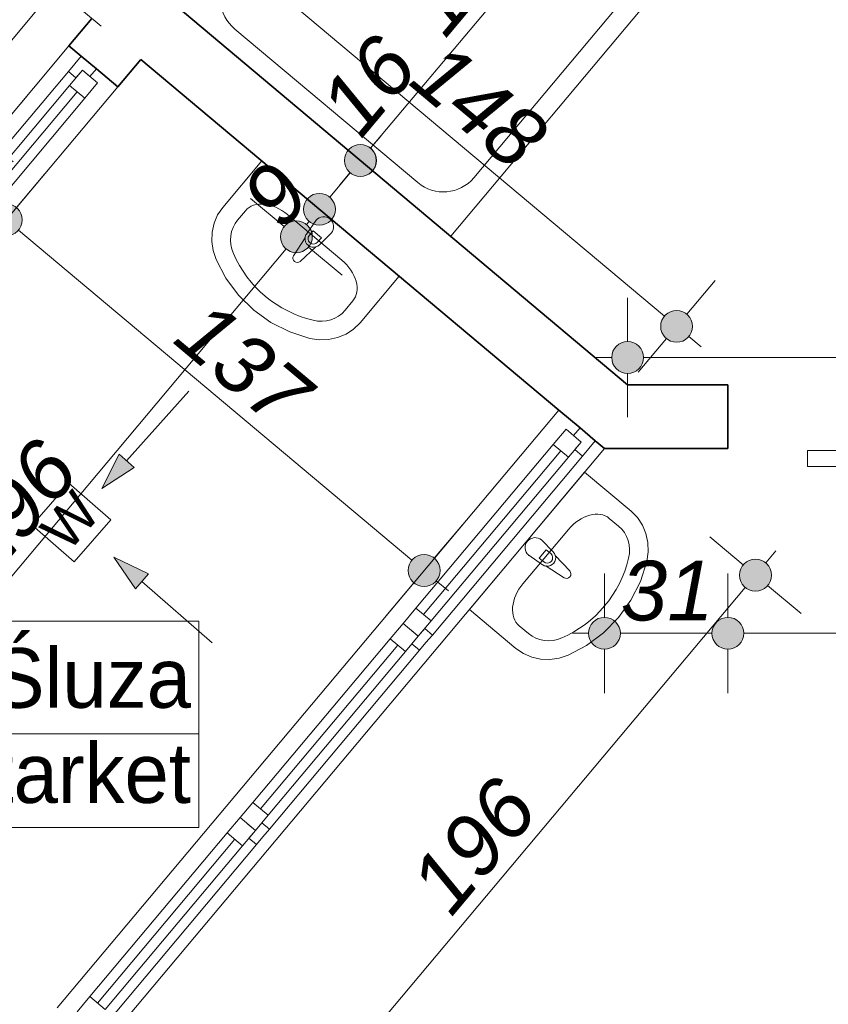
# Model space of a CAD drawing. Header units: millimetres. Extents: x -50073 to 84772, y -78870 to -35317.
# Tile 114 of 125: x 55846 to 57877, y -62045 to -59573. Entities that reach past the tile are written whole.
import ezdxf
from ezdxf.enums import TextEntityAlignment as Align

# ---------------------------------------------------------------- set-up
doc = ezdxf.new("R2010")
doc.units = ezdxf.units.MM
doc.header["$MEASUREMENT"] = 0
for name, color, linetype, lineweight in [('Drzwi ArchiCAD_Nr_pióra__1', 7, 'Continuous', 0), ('Instalacje - Went_Klim_Nr_pióra__42', 150, 'Continuous', 13), ('Konstrukcja - Ściany zew_Nr_pióra__6', 7, 'Continuous', 35), ('Metryczki pomieszczeń ArchiCADa_Nr_pióra__1', 7, 'Continuous', 0), ('Okna ArchiCADa_Nr_pióra__1', 7, 'Continuous', 0), ('Wnetrze - Sanitariaty_Nr_pióra__22', 8, 'Continuous', 13), ('Wymiarowanie - Ogólne_Nr_pióra__82', 114, 'Continuous', 13)]:
    doc.layers.add(name, color=color, linetype=linetype, lineweight=lineweight)
doc.layers.add('Elementy modelu - Strefy', color=7, linetype='Continuous')
doc.layers.add('Wymiarowanie - Ogólne', color=7, linetype='Continuous')
doc.layers.add('Wnętrze - Umeblowanie_Nr_pióra__234', color=7, linetype='Continuous', lineweight=0, true_color=0x9f9f9f)
doc.styles.add('GENERATED_STYLE_1', font='txt')
doc.styles.add('GENERATED_STYLE_2', font='txt')
doc.styles.add('GENERATED_STYLE_3', font='txt')
doc.dimstyles.new('GENERATED_STYLE__1', dxfattribs={"dimtxt": 150, "dimasz": 152, "dimexe": 0.18, "dimexo": 0, "dimgap": 0.09, "dimtad": 1, "dimlfac": 0.1, "dimzin": 0, "dimdsep": 46, "dimtxsty": 'GENERATED_STYLE_3', "dimblk": 'ARROWHEAD_11', "dimblk1": 'ARROWHEAD_11', "dimblk2": 'ARROWHEAD_11', "dimcen": 0.09, "dimclrd": 114, "dimclre": 114, "dimclrt": 114, "dimazin": 0, "dimtfac": 1, "dimtdec": 4, "dimtmove": 0, "dimatfit": 3, "dimfxl": 1, "dimtolj": 1, "dimtzin": 0, "dimarcsym": 0})
doc.dimstyles.new('GENERATED_STYLE__2', dxfattribs={"dimtxt": 150, "dimasz": 152, "dimexe": 0.18, "dimexo": 0, "dimgap": 0.09, "dimtad": 1, "dimtih": 1, "dimtoh": 1, "dimlfac": 0.1, "dimzin": 0, "dimdsep": 46, "dimtxsty": 'GENERATED_STYLE_3', "dimblk": 'ARROWHEAD_11', "dimblk1": 'ARROWHEAD_11', "dimblk2": 'ARROWHEAD_11', "dimcen": 0.09, "dimclrd": 114, "dimclre": 114, "dimclrt": 114, "dimazin": 0, "dimtfac": 1, "dimtdec": 4, "dimtmove": 0, "dimatfit": 3, "dimfxl": 1, "dimtolj": 1, "dimtzin": 0, "dimarcsym": 0})
doc.dimstyles.new('GENERATED_STYLE__3', dxfattribs={"dimtxt": 150, "dimasz": 152, "dimexe": 0.18, "dimexo": 0, "dimgap": 0.09, "dimtad": 1, "dimlfac": 0.1, "dimzin": 0, "dimdsep": 46, "dimtxsty": 'GENERATED_STYLE_3', "dimblk": 'ARROWHEAD_11', "dimblk1": 'ARROWHEAD_11', "dimblk2": 'ARROWHEAD_11', "dimcen": 0.09, "dimclrd": 114, "dimclre": 114, "dimclrt": 114, "dimazin": 0, "dimtfac": 1, "dimtdec": 4, "dimtmove": 2, "dimatfit": 3, "dimfxl": 1, "dimtolj": 1, "dimtzin": 0, "dimarcsym": 0})

# ---------------------------------------------------------------- blocks, each defined once
blk = doc.blocks.new('Śluza_1_56_60', base_point=(55755.6, -61365.9))
at = {"layer": 'Metryczki pomieszczeń ArchiCADa_Nr_pióra__1', "linetype": 'Continuous'}
for p, q in [((55021.6, -61083), (56295.6, -61083)), ((55021.6, -61601.6), (55021.6, -61083)), ((55755.6, -61083), (55755.6, -61601.6)), ((56295.6, -61083), (56295.6, -61601.6)), ((55058.3, -61109), (55718.9, -61109)), ((55058.3, -61335.3), (55058.3, -61109)), ((55718.9, -61109), (55718.9, -61335.3)), ((55718.9, -61335.3), (55058.3, -61335.3)), ((55021.6, -61365.9), (56295.6, -61365.9)), ((56295.6, -61601.6), (55021.6, -61601.6))]:
    blk.add_line(p, q, dxfattribs=at)
at = {"layer": 'Metryczki pomieszczeń ArchiCADa_Nr_pióra__1'}
for tag, height, style, p in [('ROOM_NUMBER', 180, 'GENERATED_STYLE_2', (55388.6, -61211)), ('ROOM_NAME', 150, 'GENERATED_STYLE_1', (56025.6, -61225.6)), ('floor_f', 150, 'GENERATED_STYLE_1', (56025.6, -61464.6)), ('ROOM_CALC_AREA', 150, 'GENERATED_STYLE_1', (55388.6, -61478))]:
    blk.add_attdef(tag, text='', height=height, dxfattribs=dict(at, style=style)).set_placement(p, align=Align.MIDDLE_CENTER)
blk = doc.blocks.new('*D95')
at = {"layer": 'Wymiarowanie - Ogólne_Nr_pióra__82', "linetype": 'Continuous'}
for points in [[(62304.6, -59579.4), (62301.6, -59564.1), (62292.9, -59551.1), (62279.9, -59542.4), (62264.6, -59539.4), (62249.3, -59542.4), (62236.3, -59551.1), (62227.6, -59564.1), (62224.6, -59579.4), (62227.6, -59594.7), (62236.3, -59607.7), (62249.3, -59616.3), (62264.6, -59619.4), (62279.9, -59616.3), (62292.9, -59607.7), (62301.6, -59594.7)], [(62304.6, -70122.2), (62301.6, -70106.9), (62292.9, -70093.9), (62279.9, -70085.2), (62264.6, -70082.2), (62249.3, -70085.2), (62236.3, -70093.9), (62227.6, -70106.9), (62224.6, -70122.2), (62227.6, -70137.5), (62236.3, -70150.5), (62249.3, -70159.1), (62264.6, -70162.2), (62279.9, -70159.1), (62292.9, -70150.5), (62301.6, -70137.5)]]:
    blk.add_hatch(color=256, dxfattribs=at).paths.add_polyline_path(points)
for p, q in [((62264.6, -59539.4), (62264.6, -59499.4)), ((62224.6, -59579.4), (62114.6, -59579.4)), ((62414.6, -59579.4), (62304.6, -59579.4)), ((62264.6, -70082.2), (62264.6, -59619.4)), ((62224.6, -70122.2), (62114.6, -70122.2)), ((62414.6, -70122.2), (62304.6, -70122.2)), ((62264.6, -70202.2), (62264.6, -70162.2))]:
    blk.add_line(p, q, dxfattribs=at)
for centre in [(62264.6, -59579.4), (62264.6, -70122.2)]:
    blk.add_circle(centre, 40, dxfattribs=at)
at = {"layer": 'Wymiarowanie - Ogólne_Nr_pióra__82', "insert": (62234.6, -65107.2), "char_height": 150, "attachment_point": 7, "rotation": 90, "style": 'GENERATED_STYLE_3'}
blk.add_mtext('\\A1;{\\fArial|b0|i1|c238|p38;1 054}', dxfattribs=at)
blk = doc.blocks.new('ARROWHEAD_11')
at = {"color": 0, "linetype": 'Continuous', "lineweight": 0}
blk.add_line((0, 0), (-1, 0), dxfattribs=at)
at = {"color": 0, "linetype": 'Continuous', "lineweight": 0, "const_width": 0.25, "flags": 128}
blk.add_lwpolyline([(-0.125, 0, 1), (0.125, 0, 1)], format="xyb", close=True, dxfattribs=at)
blk = doc.blocks.new('*D189')
at = {"layer": 'Wymiarowanie - Ogólne_Nr_pióra__82', "linetype": 'Continuous'}
for points in [[(57354.6, -61113.5), (57351.6, -61098.1), (57342.9, -61085.2), (57329.9, -61076.5), (57314.6, -61073.5), (57299.3, -61076.5), (57286.3, -61085.2), (57277.6, -61098.1), (57274.6, -61113.5), (57277.6, -61128.8), (57286.3, -61141.7), (57299.3, -61150.4), (57314.6, -61153.5), (57329.9, -61150.4), (57342.9, -61141.7), (57351.6, -61128.8)], [(57664.6, -61113.5), (57661.6, -61098.1), (57652.9, -61085.2), (57639.9, -61076.5), (57624.6, -61073.5), (57609.3, -61076.5), (57596.3, -61085.2), (57587.6, -61098.1), (57584.6, -61113.5), (57587.6, -61128.8), (57596.3, -61141.7), (57609.3, -61150.4), (57624.6, -61153.5), (57639.9, -61150.4), (57652.9, -61141.7), (57661.6, -61128.8)]]:
    blk.add_hatch(color=256, dxfattribs=at).paths.add_polyline_path(points)
for p, q in [((57314.6, -61073.5), (57314.6, -60963.5)), ((57624.6, -61073.5), (57624.6, -60963.5)), ((57234.6, -61113.5), (57274.6, -61113.5)), ((57354.6, -61113.5), (57584.6, -61113.5)), ((57314.6, -61263.5), (57314.6, -61153.5)), ((57624.6, -61263.5), (57624.6, -61153.5))]:
    blk.add_line(p, q, dxfattribs=at)
for centre in [(57314.6, -61113.5), (57624.6, -61113.5)]:
    blk.add_circle(centre, 40, dxfattribs=at)
at = {"layer": 'Wymiarowanie - Ogólne_Nr_pióra__82', "insert": (57355.8, -61083.5), "char_height": 150, "attachment_point": 7, "style": 'GENERATED_STYLE_3'}
blk.add_mtext('\\A1;{\\fArial|b0|i1|c238|p38;31}', dxfattribs=at)
blk = doc.blocks.new('*D190')
at = {"layer": 'Wymiarowanie - Ogólne_Nr_pióra__82', "linetype": 'Continuous'}
for points in [[(57664.6, -61113.5), (57661.6, -61098.1), (57652.9, -61085.2), (57639.9, -61076.5), (57624.6, -61073.5), (57609.3, -61076.5), (57596.3, -61085.2), (57587.6, -61098.1), (57584.6, -61113.5), (57587.6, -61128.8), (57596.3, -61141.7), (57609.3, -61150.4), (57624.6, -61153.5), (57639.9, -61150.4), (57652.9, -61141.7), (57661.6, -61128.8)], [(58744.6, -61113.5), (58741.6, -61098.1), (58732.9, -61085.2), (58719.9, -61076.5), (58704.6, -61073.5), (58689.3, -61076.5), (58676.3, -61085.2), (58667.6, -61098.1), (58664.6, -61113.5), (58667.6, -61128.8), (58676.3, -61141.7), (58689.3, -61150.4), (58704.6, -61153.5), (58719.9, -61150.4), (58732.9, -61141.7), (58741.6, -61128.8)]]:
    blk.add_hatch(color=256, dxfattribs=at).paths.add_polyline_path(points)
for p, q in [((57624.6, -61073.5), (57624.6, -60963.5)), ((58704.6, -61073.5), (58704.6, -60963.5)), ((57664.6, -61113.5), (58664.6, -61113.5)), ((57624.6, -61263.5), (57624.6, -61153.5)), ((58704.6, -61263.5), (58704.6, -61153.5))]:
    blk.add_line(p, q, dxfattribs=at)
for centre in [(57624.6, -61113.5), (58704.6, -61113.5)]:
    blk.add_circle(centre, 40, dxfattribs=at)
at = {"layer": 'Wymiarowanie - Ogólne_Nr_pióra__82', "insert": (57993.9, -61083.5), "char_height": 150, "attachment_point": 7, "style": 'GENERATED_STYLE_3'}
blk.add_mtext('\\A1;{\\fArial|b0|i1|c238|p38;108}', dxfattribs=at)
blk = doc.blocks.new('*D192')
at = {"layer": 'Wymiarowanie - Ogólne_Nr_pióra__82', "linetype": 'Continuous'}
for points in [[(57412.8, -60421), (57409.8, -60405.7), (57401.1, -60392.7), (57388.1, -60384.1), (57372.8, -60381), (57357.5, -60384.1), (57344.5, -60392.7), (57335.9, -60405.7), (57332.8, -60421), (57335.9, -60436.3), (57344.5, -60449.3), (57357.5, -60458), (57372.8, -60461), (57388.1, -60458), (57401.1, -60449.3), (57409.8, -60436.3)], [(59794.6, -60421), (59791.6, -60405.7), (59782.9, -60392.7), (59769.9, -60384.1), (59754.6, -60381), (59739.3, -60384.1), (59726.3, -60392.7), (59717.6, -60405.7), (59714.6, -60421), (59717.6, -60436.3), (59726.3, -60449.3), (59739.3, -60458), (59754.6, -60461), (59769.9, -60458), (59782.9, -60449.3), (59791.6, -60436.3)]]:
    blk.add_hatch(color=256, dxfattribs=at).paths.add_polyline_path(points)
for p, q in [((57372.8, -60381), (57372.8, -60271)), ((59754.6, -60381), (59754.6, -60271)), ((57292.8, -60421), (57332.8, -60421)), ((57412.8, -60421), (59714.6, -60421)), ((59794.6, -60421), (59834.6, -60421)), ((57372.8, -60571), (57372.8, -60461)), ((59754.6, -60571), (59754.6, -60461))]:
    blk.add_line(p, q, dxfattribs=at)
for centre in [(57372.8, -60421), (59754.6, -60421)]:
    blk.add_circle(centre, 40, dxfattribs=at)
at = {"layer": 'Wymiarowanie - Ogólne_Nr_pióra__82', "insert": (58393, -60391), "char_height": 150, "attachment_point": 7, "style": 'GENERATED_STYLE_3'}
blk.add_mtext('\\A1;{\\fArial|b0|i1|c238|p38;238}', dxfattribs=at)
blk = doc.blocks.new('*D193')
at = {"layer": 'Wymiarowanie - Ogólne_Nr_pióra__82', "linetype": 'Continuous'}
for points in [[(56402.1, -59391.5), (56399.1, -59376.2), (56390.4, -59363.2), (56377.4, -59354.5), (56362.1, -59351.5), (56346.8, -59354.5), (56333.8, -59363.2), (56325.2, -59376.2), (56322.1, -59391.5), (56325.2, -59406.8), (56333.8, -59419.8), (56346.8, -59428.5), (56362.1, -59431.5), (56377.4, -59428.5), (56390.4, -59419.8), (56399.1, -59406.8)], [(57535.8, -60342.8), (57532.8, -60327.5), (57524.1, -60314.5), (57511.1, -60305.8), (57495.8, -60302.8), (57480.5, -60305.8), (57467.6, -60314.5), (57458.9, -60327.5), (57455.8, -60342.8), (57458.9, -60358.1), (57467.6, -60371.1), (57480.5, -60379.7), (57495.8, -60382.8), (57511.1, -60379.7), (57524.1, -60371.1), (57532.8, -60358.1)]]:
    blk.add_hatch(color=256, dxfattribs=at).paths.add_polyline_path(points)
for p, q in [((56458.5, -59276.6), (56387.8, -59360.9)), ((56331.5, -59365.8), (56300.8, -59340.1)), ((56336.4, -59422.1), (56265.7, -59506.4)), ((57465.2, -60317.1), (56392.7, -59417.2)), ((57592.3, -60227.9), (57521.6, -60312.1)), ((57470.1, -60373.4), (57399.4, -60457.7)), ((57557.1, -60394.2), (57526.5, -60368.5))]:
    blk.add_line(p, q, dxfattribs=at)
for centre in [(56362.1, -59391.5), (57495.8, -60342.8)]:
    blk.add_circle(centre, 40, dxfattribs=at)
at = {"layer": 'Wymiarowanie - Ogólne_Nr_pióra__82', "insert": (56817.5, -59734.4), "char_height": 150, "attachment_point": 7, "rotation": 320.001, "style": 'GENERATED_STYLE_3'}
blk.add_mtext('\\A1;{\\fArial|b0|i1|c238|p38;148}', dxfattribs=at)
blk = doc.blocks.new('*D195')
at = {"layer": 'Wymiarowanie - Ogólne_Nr_pióra__82', "linetype": 'Continuous'}
for points in [[(57435.8, -59098.8), (57432.8, -59083.4), (57424.1, -59070.5), (57411.1, -59061.8), (57395.8, -59058.8), (57380.5, -59061.8), (57367.5, -59070.5), (57358.9, -59083.4), (57355.8, -59098.8), (57358.9, -59114.1), (57367.5, -59127), (57380.5, -59135.7), (57395.8, -59138.8), (57411.1, -59135.7), (57424.1, -59127), (57432.8, -59114.1)], [(56741.8, -59926.2), (56738.7, -59910.9), (56730, -59897.9), (56717.1, -59889.2), (56701.8, -59886.2), (56686.5, -59889.2), (56673.5, -59897.9), (56664.8, -59910.9), (56661.8, -59926.2), (56664.8, -59941.5), (56673.5, -59954.5), (56686.5, -59963.1), (56701.8, -59966.2), (56717.1, -59963.1), (56730, -59954.5), (56738.7, -59941.5)]]:
    blk.add_hatch(color=256, dxfattribs=at).paths.add_polyline_path(points)
for p, q in [((57280.9, -59002.4), (57365.2, -59073)), ((57370.1, -59129.4), (56727.5, -59895.5)), ((57426.5, -59124.5), (57510.7, -59195.2)), ((56586.8, -59829.8), (56671.1, -59900.5)), ((56676.1, -59956.8), (56650.4, -59987.5)), ((56732.4, -59951.9), (56816.7, -60022.6))]:
    blk.add_line(p, q, dxfattribs=at)
for centre in [(57395.8, -59098.8), (56701.8, -59926.2)]:
    blk.add_circle(centre, 40, dxfattribs=at)
at = {"layer": 'Wymiarowanie - Ogólne_Nr_pióra__82', "insert": (56916.1, -59624), "char_height": 150, "attachment_point": 7, "rotation": 50.0098, "style": 'GENERATED_STYLE_3'}
blk.add_mtext('\\A1;{\\fArial|b0|i1|c238|p38;108}', dxfattribs=at)
blk = doc.blocks.new('*D198')
at = {"layer": 'Wymiarowanie - Ogólne_Nr_pióra__82', "linetype": 'Continuous'}
for points in [[(57493.6, -58635), (57490.6, -58619.7), (57481.9, -58606.7), (57468.9, -58598.1), (57453.6, -58595), (57438.3, -58598.1), (57425.4, -58606.7), (57416.7, -58619.7), (57413.6, -58635), (57416.7, -58650.3), (57425.4, -58663.3), (57438.3, -58672), (57453.6, -58675), (57468.9, -58672), (57481.9, -58663.3), (57490.6, -58650.3)], [(58951.3, -59857.7), (58948.3, -59842.4), (58939.6, -59829.5), (58926.6, -59820.8), (58911.3, -59817.7), (58896, -59820.8), (58883, -59829.5), (58874.4, -59842.4), (58871.3, -59857.7), (58874.4, -59873.1), (58883, -59886), (58896, -59894.7), (58911.3, -59897.7), (58926.6, -59894.7), (58939.6, -59886), (58948.3, -59873.1)]]:
    blk.add_hatch(color=256, dxfattribs=at).paths.add_polyline_path(points)
for p, q in [((57357.2, -58749.9), (57427.9, -58665.7)), ((57484.3, -58660.7), (58880.7, -59832))]:
    blk.add_line(p, q, dxfattribs=at)
for centre in [(57453.6, -58635), (58911.3, -59857.7)]:
    blk.add_circle(centre, 40, dxfattribs=at)
at = {"layer": 'Wymiarowanie - Ogólne_Nr_pióra__82', "insert": (58070.9, -59113.7), "char_height": 150, "attachment_point": 7, "rotation": 320.0098, "style": 'GENERATED_STYLE_3'}
blk.add_mtext('\\A1;{\\fArial|b0|i1|c238|p38;190}', dxfattribs=at)
blk = doc.blocks.new('*D203')
at = {"layer": 'Wymiarowanie - Ogólne_Nr_pióra__82', "linetype": 'Continuous'}
for points in [[(57733.9, -60967.6), (57730.8, -60952.3), (57722.1, -60939.3), (57709.2, -60930.7), (57693.9, -60927.6), (57678.6, -60930.7), (57665.6, -60939.3), (57656.9, -60952.3), (57653.9, -60967.6), (57656.9, -60982.9), (57665.6, -60995.9), (57678.6, -61004.6), (57693.9, -61007.6), (57709.2, -61004.6), (57722.1, -60995.9), (57730.8, -60982.9)], [(56474, -62469.1), (56471, -62453.8), (56462.3, -62440.8), (56449.3, -62432.1), (56434, -62429.1), (56418.7, -62432.1), (56405.7, -62440.8), (56397.1, -62453.8), (56394, -62469.1), (56397.1, -62484.4), (56405.7, -62497.4), (56418.7, -62506), (56434, -62509.1), (56449.3, -62506), (56462.3, -62497.4), (56471, -62484.4)]]:
    blk.add_hatch(color=256, dxfattribs=at).paths.add_polyline_path(points)
for p, q in [((57663.2, -60941.9), (57579, -60871.2)), ((57719.6, -60937), (57745.3, -60906.3)), ((57808.8, -61064), (57724.5, -60993.3)), ((56459.7, -62438.4), (57668.2, -60998.3)), ((56403.4, -62443.4), (56319.1, -62372.7)), ((56548.9, -62565.5), (56464.7, -62494.8))]:
    blk.add_line(p, q, dxfattribs=at)
for centre in [(57693.9, -60967.6), (56434, -62469.1)]:
    blk.add_circle(centre, 40, dxfattribs=at)
at = {"layer": 'Wymiarowanie - Ogólne_Nr_pióra__82', "insert": (56931.2, -61829.9), "char_height": 150, "attachment_point": 7, "rotation": 50.001, "style": 'GENERATED_STYLE_3'}
blk.add_mtext('\\A1;{\\fArial|b0|i1|c238|p38;196}', dxfattribs=at)
blk = doc.blocks.new('*D207')
at = {"layer": 'Wymiarowanie - Ogólne_Nr_pióra__82', "linetype": 'Continuous'}
for points in [[(56581, -60117.8), (56578, -60102.5), (56569.3, -60089.5), (56556.3, -60080.8), (56541, -60077.8), (56525.7, -60080.8), (56512.7, -60089.5), (56504.1, -60102.5), (56501, -60117.8), (56504.1, -60133.1), (56512.7, -60146.1), (56525.7, -60154.7), (56541, -60157.8), (56556.3, -60154.7), (56569.3, -60146.1), (56578, -60133.1)], [(55321.2, -61619.2), (55318.1, -61603.9), (55309.5, -61591), (55296.5, -61582.3), (55281.2, -61579.2), (55265.9, -61582.3), (55252.9, -61591), (55244.2, -61603.9), (55241.2, -61619.2), (55244.2, -61634.6), (55252.9, -61647.5), (55265.9, -61656.2), (55281.2, -61659.2), (55296.5, -61656.2), (55309.5, -61647.5), (55318.1, -61634.6)]]:
    blk.add_hatch(color=256, dxfattribs=at).paths.add_polyline_path(points)
for p, q in [((56510.4, -60092.1), (56426.1, -60021.4)), ((55306.9, -61588.6), (56515.3, -60148.4)), ((56655.9, -60214.2), (56571.7, -60143.5))]:
    blk.add_line(p, q, dxfattribs=at)
at = {"layer": 'Wymiarowanie - Ogólne_Nr_pióra__82', "char_height": 150, "attachment_point": 7, "rotation": 50.001, "style": 'GENERATED_STYLE_3'}
for s, insert in [('\\A1;{\\fArial|b0|i1|c238|p38;9}', (56509.3, -60106)), ('\\A1;{\\fArial|b0|i1|c238|p38;196}', (55778.4, -60980))]:
    blk.add_mtext(s, dxfattribs=dict(at, insert=insert))
blk = doc.blocks.new('*D208')
at = {"layer": 'Wymiarowanie - Ogólne_Nr_pióra__82', "linetype": 'Continuous'}
for points in [[(56638.9, -60048.8), (56635.8, -60033.5), (56627.1, -60020.5), (56614.2, -60011.9), (56598.9, -60008.8), (56583.6, -60011.9), (56570.6, -60020.5), (56561.9, -60033.5), (56558.9, -60048.8), (56561.9, -60064.1), (56570.6, -60077.1), (56583.6, -60085.8), (56598.9, -60088.8), (56614.2, -60085.8), (56627.1, -60077.1), (56635.8, -60064.1)], [(56581, -60117.8), (56578, -60102.5), (56569.3, -60089.5), (56556.3, -60080.8), (56541, -60077.8), (56525.7, -60080.8), (56512.7, -60089.5), (56504.1, -60102.5), (56501, -60117.8), (56504.1, -60133.1), (56512.7, -60146.1), (56525.7, -60154.7), (56541, -60157.8), (56556.3, -60154.7), (56569.3, -60146.1), (56578, -60133.1)]]:
    blk.add_hatch(color=256, dxfattribs=at).paths.add_polyline_path(points)
for p, q in [((56568.2, -60023.1), (56484, -59952.4)), ((56510.4, -60092.1), (56426.1, -60021.4)), ((56566.7, -60087.1), (56573.1, -60079.5)), ((56713.8, -60145.2), (56629.5, -60074.5)), ((56655.9, -60214.2), (56571.7, -60143.5))]:
    blk.add_line(p, q, dxfattribs=at)
blk.add_circle((56541, -60117.8), 40, dxfattribs=at)
blk = doc.blocks.new('*D209')
at = {"layer": 'Wymiarowanie - Ogólne_Nr_pióra__82', "linetype": 'Continuous'}
for points in [[(56741.7, -59926.3), (56738.7, -59911), (56730, -59898), (56717, -59889.3), (56701.7, -59886.3), (56686.4, -59889.3), (56673.4, -59898), (56664.7, -59911), (56661.7, -59926.3), (56664.7, -59941.6), (56673.4, -59954.5), (56686.4, -59963.2), (56701.7, -59966.3), (56717, -59963.2), (56730, -59954.5), (56738.7, -59941.6)], [(56638.9, -60048.8), (56635.8, -60033.5), (56627.1, -60020.5), (56614.2, -60011.9), (56598.9, -60008.8), (56583.6, -60011.9), (56570.6, -60020.5), (56561.9, -60033.5), (56558.9, -60048.8), (56561.9, -60064.1), (56570.6, -60077.1), (56583.6, -60085.8), (56598.9, -60088.8), (56614.2, -60085.8), (56627.1, -60077.1), (56635.8, -60064.1)]]:
    blk.add_hatch(color=256, dxfattribs=at).paths.add_polyline_path(points)
for p, q in [((56671.1, -59900.6), (56586.8, -59829.8)), ((56727.4, -59895.6), (56753.1, -59865)), ((56568.2, -60023.1), (56484, -59952.4)), ((56624.6, -60018.2), (56676, -59956.9)), ((56816.6, -60022.7), (56732.3, -59952)), ((56713.8, -60145.2), (56629.5, -60074.5))]:
    blk.add_line(p, q, dxfattribs=at)
for centre in [(56701.7, -59926.3), (56598.9, -60048.8)]:
    blk.add_circle(centre, 40, dxfattribs=at)
at = {"layer": 'Wymiarowanie - Ogólne_Nr_pióra__82', "insert": (56704.4, -59876.3), "char_height": 150, "attachment_point": 7, "rotation": 50.001, "style": 'GENERATED_STYLE_3'}
blk.add_mtext('\\A1;{\\fArial|b0|i1|c238|p38;16}', dxfattribs=at)
blk = doc.blocks.new('*D210')
at = {"layer": 'Wymiarowanie - Ogólne_Nr_pióra__82', "linetype": 'Continuous'}
for points in [[(55852.2, -60075.2), (55849.2, -60059.9), (55840.5, -60046.9), (55827.5, -60038.2), (55812.2, -60035.2), (55796.9, -60038.2), (55783.9, -60046.9), (55775.3, -60059.9), (55772.2, -60075.2), (55775.3, -60090.5), (55783.9, -60103.4), (55796.9, -60112.1), (55812.2, -60115.2), (55827.5, -60112.1), (55840.5, -60103.4), (55849.2, -60090.5)], [(56901.7, -60955.8), (56898.7, -60940.5), (56890, -60927.5), (56877, -60918.8), (56861.7, -60915.8), (56846.4, -60918.8), (56833.4, -60927.5), (56824.8, -60940.5), (56821.7, -60955.8), (56824.8, -60971.1), (56833.4, -60984), (56846.4, -60992.7), (56861.7, -60995.8), (56877, -60992.7), (56890, -60984), (56898.7, -60971.1)]]:
    blk.add_hatch(color=256, dxfattribs=at).paths.add_polyline_path(points)
for p, q in [((55837.9, -60044.5), (55908.6, -59960.3)), ((55750.9, -60023.7), (55781.6, -60049.5)), ((55715.8, -60190.1), (55786.5, -60105.8)), ((55842.9, -60100.9), (56831.1, -60930.1)), ((56887.4, -60925.1), (56958.1, -60840.9)), ((56765.3, -61070.7), (56836, -60986.4)), ((56892.4, -60981.5), (56923, -61007.2))]:
    blk.add_line(p, q, dxfattribs=at)
for centre in [(55812.2, -60075.2), (56861.7, -60955.8)]:
    blk.add_circle(centre, 40, dxfattribs=at)
at = {"layer": 'Wymiarowanie - Ogólne_Nr_pióra__82', "insert": (56225.4, -60382.7), "char_height": 150, "attachment_point": 7, "rotation": 320.001, "style": 'GENERATED_STYLE_3'}
blk.add_mtext('\\A1;{\\fArial|b0|i1|c238|p38;137}', dxfattribs=at)
blk = doc.blocks.new('*D211')
at = {"layer": 'Wymiarowanie - Ogólne_Nr_pióra__82', "linetype": 'Continuous'}
for points in [[(55976.1, -59492.7), (55973.1, -59477.4), (55964.4, -59464.4), (55951.4, -59455.8), (55936.1, -59452.7), (55920.8, -59455.8), (55907.8, -59464.4), (55899.1, -59477.4), (55896.1, -59492.7), (55899.1, -59508), (55907.8, -59521), (55920.8, -59529.7), (55936.1, -59532.7), (55951.4, -59529.7), (55964.4, -59521), (55973.1, -59508)], [(54539.2, -61205.2), (54536.1, -61189.9), (54527.5, -61176.9), (54514.5, -61168.3), (54499.2, -61165.2), (54483.9, -61168.3), (54470.9, -61176.9), (54462.2, -61189.9), (54459.2, -61205.2), (54462.2, -61220.5), (54470.9, -61233.5), (54483.9, -61242.2), (54499.2, -61245.2), (54514.5, -61242.2), (54527.5, -61233.5), (54536.1, -61220.5)]]:
    blk.add_hatch(color=256, dxfattribs=at).paths.add_polyline_path(points)
for p, q in [((55821.2, -59396.3), (55905.5, -59467)), ((55987.5, -59431.4), (55961.8, -59462.1)), ((55910.4, -59523.4), (54524.9, -61174.6)), ((55966.7, -59518.4), (56051, -59589.1)), ((54384.3, -61108.8), (54468.6, -61179.5)), ((54529.8, -61230.9), (54614.1, -61301.6))]:
    blk.add_line(p, q, dxfattribs=at)
for centre in [(55936.1, -59492.7), (54499.2, -61205.2)]:
    blk.add_circle(centre, 40, dxfattribs=at)
at = {"layer": 'Wymiarowanie - Ogólne_Nr_pióra__82', "char_height": 150, "attachment_point": 7, "rotation": 50.001, "style": 'GENERATED_STYLE_3'}
for s, insert in [('\\A1;{\\fArial|b0|i1|c238|p38;223,5}', (55103, -60439)), ('\\A1;{\\fArial|b0|i1|c238|p38;16}', (54501.9, -61155.3))]:
    blk.add_mtext(s, dxfattribs=dict(at, insert=insert))
blk = doc.blocks.new('*D218')
at = {"layer": 'Wymiarowanie - Ogólne_Nr_pióra__82', "linetype": 'Continuous'}
for points in [[(54139.7, -58478.4), (54136.7, -58463.1), (54128, -58450.2), (54115, -58441.5), (54099.7, -58438.4), (54084.4, -58441.5), (54071.4, -58450.2), (54062.8, -58463.1), (54059.7, -58478.4), (54062.8, -58493.7), (54071.4, -58506.7), (54084.4, -58515.4), (54099.7, -58518.4), (54115, -58515.4), (54128, -58506.7), (54136.7, -58493.7)], [(55808.3, -59878.5), (55805.3, -59863.2), (55796.6, -59850.2), (55783.7, -59841.6), (55768.3, -59838.5), (55753, -59841.6), (55740.1, -59850.2), (55731.4, -59863.2), (55728.3, -59878.5), (55731.4, -59893.8), (55740.1, -59906.8), (55753, -59915.5), (55768.3, -59918.5), (55783.7, -59915.5), (55796.6, -59906.8), (55805.3, -59893.8)]]:
    blk.add_hatch(color=256, dxfattribs=at).paths.add_polyline_path(points)
for p, q in [((54125.4, -58447.8), (54196.1, -58363.5)), ((54038.4, -58427), (54069.1, -58452.7)), ((54003.3, -58593.4), (54074, -58509.1)), ((54130.4, -58504.2), (55737.7, -59852.8)), ((55794.1, -59847.9), (55864.8, -59763.6)), ((55671.9, -59993.4), (55742.6, -59909.2)), ((55799, -59904.2), (55829.6, -59930))]:
    blk.add_line(p, q, dxfattribs=at)
for centre in [(54099.7, -58478.4), (55768.3, -59878.5)]:
    blk.add_circle(centre, 40, dxfattribs=at)
at = {"layer": 'Wymiarowanie - Ogólne_Nr_pióra__82', "insert": (54822.5, -59045.8), "char_height": 150, "attachment_point": 7, "rotation": 320.001, "style": 'GENERATED_STYLE_3'}
blk.add_mtext('\\A1;{\\fArial|b0|i1|c238|p38;218}', dxfattribs=at)

msp = doc.modelspace()

# ---------------------------------------------------------------- hatches: boundary and pattern name
at = {"layer": 'Instalacje - Went_Klim_Nr_pióra__42', "linetype": 'Continuous'}
for points in [[(56052.596, -60750.085), (56133.312, -60697.029), (56095.97, -60663.779)], [(56082.763, -60922.04), (56136.616, -61002.227), (56169.495, -60964.558)]]:
    msp.add_hatch(color=256, dxfattribs=at).paths.add_polyline_path(points)

# ---------------------------------------------------------------- linework, layer by layer
at = {"layer": 'Drzwi ArchiCAD_Nr_pióra__1', "linetype": 'Continuous'}
for p, q in [((57924.596, -60654.384), (57824.596, -60654.384)), ((57824.596, -60654.384), (57824.596, -60694.384)), ((57824.596, -60694.384), (57924.596, -60694.384))]:
    msp.add_line(p, q, dxfattribs=at)
at = {"layer": 'Instalacje - Went_Klim_Nr_pióra__42', "linetype": 'Continuous'}
for p, q in [((56270.51, -60505.35), (56114.641, -60680.404)), ((56052.596, -60750.085), (56095.97, -60663.779)), ((56095.97, -60663.779), (56133.312, -60697.029)), ((56052.596, -60750.085), (56133.312, -60697.029)), ((55969.823, -60736.693), (55877.762, -60842.168)), ((56075.297, -60828.754), (55969.823, -60736.693)), ((55877.762, -60842.168), (55983.237, -60934.228)), ((55983.237, -60934.228), (56075.297, -60828.754)), ((56082.763, -60922.04), (56169.495, -60964.558)), ((56082.763, -60922.04), (56136.616, -61002.227)), ((56169.495, -60964.558), (56136.616, -61002.227)), ((56329.643, -61137.522), (56153.055, -60983.392))]:
    msp.add_line(p, q, dxfattribs=at)
at = {"layer": 'Konstrukcja - Ściany zew_Nr_pióra__6', "linetype": 'Continuous'}
for p, q in [((56000.416, -59664.179), (55969.773, -59638.468)), ((56038.718, -59696.318), (56000.416, -59664.179)), ((56092.342, -59741.312), (56038.718, -59696.318)), ((57624.596, -60649.384), (57624.596, -60489.384)), ((57199.688, -60552.968), (57253.312, -60597.962)), ((57253.312, -60597.962), (57291.615, -60630.101)), ((57291.615, -60630.101), (57314.596, -60649.384))]:
    msp.add_line(p, q, dxfattribs=at)
at = {"layer": 'Konstrukcja - Ściany zew_Nr_pióra__6', "linetype": 'Continuous', "flags": 128}
for points in [[(57372.83, -60489.384), (56239.097, -59538.103)], [(56027.623, -59569.523), (55969.773, -59638.468)], [(56092.342, -59741.312), (56150.192, -59672.367)], [(56150.192, -59672.367), (57199.688, -60552.968)], [(57624.596, -60489.384), (57372.83, -60489.384)], [(57314.596, -60649.384), (57624.596, -60649.384)]]:
    msp.add_lwpolyline(points, dxfattribs=at)
at = {"layer": 'Okna ArchiCADa_Nr_pióra__1', "linetype": 'Continuous'}
for p, q in [((54709.936, -61139.937), (55969.773, -59638.468)), ((56000.416, -59664.179), (55968.277, -59702.482)), ((56038.718, -59696.318), (56000.416, -59664.179)), ((55968.277, -59702.482), (55591.183, -60151.901)), ((55968.277, -59702.482), (55987.428, -59718.551)), ((56003.498, -59699.4), (55971.359, -59737.702)), ((55987.428, -59718.551), (56003.498, -59699.4)), ((56003.498, -59699.4), (56022.649, -59715.469)), ((56041.8, -59731.538), (56003.498, -59699.4)), ((56022.649, -59715.469), (56038.718, -59696.318)), ((56009.662, -59769.841), (56041.8, -59731.538)), ((54832.505, -61242.781), (56092.342, -59741.312)), ((55971.359, -59737.702), (55626.403, -60148.819)), ((55645.555, -60164.888), (55990.51, -59753.772)), ((55971.359, -59737.702), (56009.662, -59769.841)), ((55664.706, -60180.958), (56009.662, -59769.841)), ((55664.706, -60180.958), (56009.662, -59769.841)), ((55939.85, -62054.437), (57199.688, -60552.968)), ((57185.952, -60639.347), (57218.091, -60601.044)), ((57218.091, -60601.044), (57256.394, -60633.183)), ((57237.243, -60617.113), (57253.312, -60597.962)), ((57253.312, -60597.962), (57291.615, -60630.101)), ((57256.394, -60633.183), (57237.243, -60617.113)), ((56054.759, -62150.853), (57314.596, -60649.384)), ((56840.997, -61050.463), (57185.952, -60639.347)), ((56840.997, -61050.463), (57185.952, -60639.347)), ((57224.255, -60671.485), (57185.952, -60639.347)), ((57256.394, -60633.183), (57224.255, -60671.485)), ((57240.325, -60652.334), (57256.394, -60633.183)), ((57291.615, -60630.101), (57259.476, -60668.403)), ((56860.148, -61066.533), (57205.104, -60655.416)), ((57224.255, -60671.485), (56879.3, -61082.602)), ((57259.476, -60668.403), (56882.382, -61117.823)), ((57259.476, -60668.403), (57240.325, -60652.334)), ((56808.858, -61088.766), (56840.997, -61050.463)), ((56840.997, -61050.463), (56879.3, -61082.602)), ((56776.72, -61127.069), (56808.858, -61088.766)), ((56808.858, -61088.766), (56847.161, -61120.905)), ((56847.161, -61120.905), (56808.858, -61088.766)), ((56879.3, -61082.602), (56847.161, -61120.905)), ((56847.161, -61120.905), (56815.022, -61159.207)), ((56847.161, -61120.905), (56828.01, -61104.835)), ((56828.01, -61104.835), (56847.161, -61120.905)), ((56831.092, -61140.056), (56847.161, -61120.905)), ((56847.161, -61120.905), (56863.23, -61101.753)), ((56863.23, -61101.753), (56882.382, -61117.823)), ((56882.382, -61117.823), (56866.312, -61136.974)), ((56431.764, -61538.185), (56776.72, -61127.069)), ((56431.764, -61538.185), (56776.72, -61127.069)), ((56450.915, -61554.255), (56795.871, -61143.138)), ((56815.022, -61159.207), (56776.72, -61127.069)), ((56850.243, -61156.125), (56831.092, -61140.056)), ((56866.312, -61136.974), (56850.243, -61156.125)), ((56815.022, -61159.207), (56470.067, -61570.324)), ((56850.243, -61156.125), (56473.149, -61605.545)), ((56399.625, -61576.488), (56431.764, -61538.185)), ((56431.764, -61538.185), (56470.067, -61570.324)), ((56367.487, -61614.791), (56399.625, -61576.488)), ((56399.625, -61576.488), (56437.928, -61608.627)), ((56437.928, -61608.627), (56399.625, -61576.488)), ((56470.067, -61570.324), (56437.928, -61608.627)), ((56437.928, -61608.627), (56453.997, -61589.475)), ((56453.997, -61589.475), (56473.149, -61605.545)), ((56022.531, -62025.907), (56367.487, -61614.791)), ((56022.531, -62025.907), (56367.487, -61614.791)), ((56405.789, -61646.929), (56367.487, -61614.791)), ((56437.928, -61608.627), (56405.789, -61646.929)), ((56437.928, -61608.627), (56418.777, -61592.557)), ((56418.777, -61592.557), (56437.928, -61608.627)), ((56421.859, -61627.778), (56437.928, -61608.627)), ((56473.149, -61605.545), (56457.079, -61624.696)), ((56041.682, -62041.977), (56386.638, -61630.86)), ((56441.01, -61643.847), (56421.859, -61627.778)), ((56457.079, -61624.696), (56441.01, -61643.847)), ((56405.789, -61646.929), (56060.834, -62058.046)), ((56441.01, -61643.847), (56063.916, -62093.267)), ((55990.392, -62064.21), (56022.531, -62025.907)), ((56022.531, -62025.907), (56060.834, -62058.046))]:
    msp.add_line(p, q, dxfattribs=at)
at = {"layer": 'Wnetrze - Sanitariaty_Nr_pióra__22', "linetype": 'Continuous'}
for p, q in [((56454.18, -59927.434), (56356.011, -60044.432)), ((56798.905, -60216.683), (56454.18, -59927.434)), ((56356.011, -60044.432), (56343.224, -60063.049)), ((56413.115, -60052.472), (56393.481, -60075.872)), ((56343.224, -60063.049), (56334.172, -60083.863)), ((56655.253, -60176.49), (56518.712, -60061.922)), ((56590.329, -60076.324), (56566.427, -60111.034)), ((56329.144, -60106.208), (56328.301, -60129.369)), ((56334.172, -60083.863), (56329.144, -60106.208)), ((56573.491, -60114.127), (56583.05, -60102.735)), ((56583.05, -60102.735), (56603.887, -60120.218)), ((56328.301, -60129.369), (56331.671, -60152.606)), ((56562.817, -60120.424), (56533.871, -60165.235)), ((56603.887, -60120.218), (56594.328, -60131.61)), ((56598.601, -60138.03), (56628.631, -60108.463)), ((56331.671, -60152.606), (56339.145, -60175.178)), ((56550.878, -60179.505), (56589.981, -60143.216)), ((56339.145, -60175.178), (56363.77, -60221.897)), ((56363.77, -60221.897), (56395.584, -60264.516)), ((56700.736, -60333.68), (56798.905, -60216.683)), ((56395.584, -60264.516), (56433.716, -60301.868)), ((56682.9, -60278.841), (56663.266, -60302.24)), ((56433.716, -60301.868), (56477.124, -60332.934)), ((56477.124, -60332.934), (56524.621, -60356.862)), ((56665.697, -60362.036), (56684.622, -60349.507)), ((56684.622, -60349.507), (56700.736, -60333.68)), ((56524.621, -60356.862), (56574.907, -60372.999)), ((56574.907, -60372.999), (56598.433, -60376.439)), ((56598.433, -60376.439), (56621.903, -60375.721)), ((56621.903, -60375.721), (56644.566, -60370.868)), ((56644.566, -60370.868), (56665.697, -60362.036)), ((57264.701, -60708.849), (56975.452, -61053.574)), ((57381.698, -60807.019), (57264.701, -60708.849)), ((57397.525, -60823.132), (57381.698, -60807.019)), ((57410.054, -60842.057), (57397.525, -60823.132)), ((57326.859, -60824.855), (57350.258, -60844.489)), ((57418.886, -60863.189), (57410.054, -60842.057)), ((57224.507, -60852.501), (57109.94, -60989.042)), ((57423.739, -60885.852), (57418.886, -60863.189)), ((57186.048, -60909.154), (57156.481, -60879.123)), ((57424.456, -60909.322), (57423.739, -60885.852)), ((57124.342, -60917.426), (57159.052, -60941.328)), ((57150.753, -60924.705), (57168.236, -60903.868)), ((57168.236, -60903.868), (57179.628, -60913.427)), ((57227.523, -60956.877), (57191.234, -60917.774)), ((57421.016, -60932.848), (57424.456, -60909.322)), ((57162.144, -60934.263), (57150.753, -60924.705)), ((57168.441, -60944.938), (57213.253, -60973.884)), ((57404.88, -60983.134), (57421.016, -60932.848)), ((57380.952, -61030.63), (57404.88, -60983.134)), ((57349.886, -61074.039), (57380.952, -61030.63)), ((56975.452, -61053.574), (57092.45, -61151.744)), ((57100.49, -61094.64), (57123.89, -61114.274)), ((57312.533, -61112.171), (57349.886, -61074.039)), ((57269.915, -61143.985), (57312.533, -61112.171)), ((57223.196, -61168.61), (57269.915, -61143.985)), ((57092.45, -61151.744), (57111.067, -61164.531)), ((57111.067, -61164.531), (57131.881, -61173.583)), ((57200.624, -61176.084), (57223.196, -61168.61)), ((57131.881, -61173.583), (57154.225, -61178.611)), ((57154.225, -61178.611), (57177.386, -61179.453)), ((57177.386, -61179.453), (57200.624, -61176.084))]:
    msp.add_line(p, q, dxfattribs=at)
for centre, radius, start, end in [((56609.48, -60092.394), 25, 320.000993, 140.000993), ((56583.735, -60123.077), 21.086, 172.772019, 287.229968), ((56583.735, -60123.077), 21.086, 145.170601, 172.772019), ((56583.91, -60122.868), 13.6, 140.000993, 320.000993), ((56583.735, -60123.077), 21.086, 287.229968, 314.831386), ((56543.268, -60171.305), 11.187, 147.139918, 312.862069), ((57140.412, -60898.275), 25, 50.000993, 230.000993), ((57170.886, -60923.845), 13.6, 230.000993, 50.000993), ((57171.094, -60924.02), 21.086, 262.772019, 17.229968), ((57171.094, -60924.02), 21.086, 17.229968, 44.831386), ((57171.094, -60924.02), 21.086, 235.170601, 262.772019), ((57219.323, -60964.487), 11.187, 237.139918, 42.862069)]:
    msp.add_arc(centre, radius, start, end, dxfattribs=at)
for centre, major_axis, ratio, start_param, end_param in [((56479.812, -60108.436), (66.685, -55.953), 0.69657392, 1.57079633, 3.14159265), ((56460.088, -60131.76), (66.607, -55.888), 0.92929293, 3.14159265, 4.21541415), ((56626.543, -60072.059), (209.833, -176.064), 0.92929293, 4.21541414, 5.20936382), ((56616.203, -60222.878), (66.685, -55.953), 0.69657392, 0, 1.57079633), ((56596.659, -60246.352), (66.607, -55.888), 0.92929293, 5.20936381, 6.28318531), ((57270.895, -60891.552), (-55.953, -66.685), 0.69657392, 3.14159265, 4.71238898), ((57294.37, -60911.096), (-55.888, -66.607), 0.92929293, 2.06777116, 3.14159265), ((57120.076, -60881.212), (-176.064, -209.833), 0.92929293, 1.07382149, 2.06777117), ((57156.453, -61027.943), (-55.953, -66.685), 0.69657392, 4.71238898, 6.28318531), ((57179.778, -61047.667), (-55.888, -66.607), 0.92929293, 0, 1.0738215)]:
    msp.add_ellipse(centre, major_axis=major_axis, ratio=ratio, start_param=start_param, end_param=end_param, dxfattribs=at)
for p in [(56590.329, -60076.324), (56562.817, -60120.424), (56598.601, -60138.03), (56550.878, -60179.505), (57124.342, -60917.426), (57186.048, -60909.154), (57168.441, -60944.938), (57227.523, -60956.877)]:
    msp.add_point(p, dxfattribs=at)
at = {"layer": 'Wnętrze - Umeblowanie_Nr_pióra__234', "linetype": 'Continuous'}
for p, q in [((56928.547, -60116.6), (57507.044, -59427.149)), ((56986.661, -59969.552), (57372.325, -59509.919)), ((56239.097, -59538.103), (56928.547, -60116.6)), ((56386.144, -59596.216), (56845.778, -59981.881))]:
    msp.add_line(p, q, dxfattribs=at)
for centre, start, end in [((56450.422, -59519.61), 140.000993, 230.000993), ((56910.055, -59905.275), 230.000993, 320.000993)]:
    msp.add_arc(centre, 100, start, end, dxfattribs=at)

# ---------------------------------------------------------------- block references
at = {"layer": 'Elementy modelu - Strefy', "linetype": 'Continuous'}
ref = msp.add_blockref('Śluza_1_56_60', (55755.639, -61365.903), dxfattribs=at)
ref.add_attrib('ROOM_NAME', 'Śluza', dxfattribs={"layer": 'Metryczki pomieszczeń ArchiCADa_Nr_pióra__1', "color": 7, "height": 150, "style": 'GENERATED_STYLE_1'}).set_placement((56025.639, -61225.641), align=Align.MIDDLE_CENTER)
ref.add_attrib('ROOM_NUMBER', '1/56', dxfattribs={"layer": 'Metryczki pomieszczeń ArchiCADa_Nr_pióra__1', "color": 7, "height": 180, "style": 'GENERATED_STYLE_2'}).set_placement((55388.619, -61210.955), align=Align.MIDDLE_CENTER)
ref.add_attrib('ROOM_CALC_AREA', '6,6 m2', dxfattribs={"layer": 'Metryczki pomieszczeń ArchiCADa_Nr_pióra__1', "color": 7, "height": 150, "style": 'GENERATED_STYLE_1'}).set_placement((55388.619, -61477.955), align=Align.MIDDLE_CENTER)
ref.add_attrib('floor_f', 'tarket', dxfattribs={"layer": 'Metryczki pomieszczeń ArchiCADa_Nr_pióra__1', "color": 7, "height": 150, "style": 'GENERATED_STYLE_1'}).set_placement((56025.639, -61464.583), align=Align.MIDDLE_CENTER)

# ---------------------------------------------------------------- texts
at = {"layer": 'Instalacje - Went_Klim_Nr_pióra__42', "linetype": 'Continuous', "insert": (55929.539, -60880.609), "char_height": 100, "attachment_point": 4, "rotation": 48.884883, "style": 'GENERATED_STYLE_1'}
msp.add_mtext('\\A1;{\\fArial|b0|i0|c238|p38;W}', dxfattribs=at)

# ---------------------------------------------------------------- dimensions: what is measured, and where the dimension line sits
at = {"layer": 'Wymiarowanie - Ogólne', "color": 114, "linetype": 'Continuous', "lineweight": 13}
for base, p1, p2, angle, text, picture, middle, turn in [((55768.346, -59878.529), (54359.006, -58169.437), (56027.623, -59569.523), 320.000993, '218', '*D218', (55001.529, -59098.05), 320.000993), ((58911.332, -59857.748), (57201.431, -58935.697), (59067.468, -59671.607), 320.009795, '190', '*D198', (58249.964, -59165.939), 320.009795), ((54499.193, -61205.22), (56013.685, -59557.828), (54590.72, -61282.018), 230.000993, '223,5', '*D211', (55210.375, -60194.282), 50.000993), ((62264.596, -59579.384), (57807.513, -70122.176), (60808.513, -59579.384), 90, '1 054', '*D95', (62159.596, -64850.78), 90)]:
    dim = msp.add_linear_dim(base=base, p1=p1, p2=p2, angle=angle, text=text, dimstyle='GENERATED_STYLE__1', dxfattribs=at)
    dim.commit()
    dim.dimension.update_dxf_attribs({"geometry": picture, "text_midpoint": middle, "dimtype": 160, "text_rotation": turn})
for base, p1, p2, angle, dimstyle, picture, middle, turn in [((56701.764, -59926.191), (56933.285, -58710.773), (56239.097, -59538.103), 230.009795, 'GENERATED_STYLE__1', '*D195', (56968.348, -59444.994), 50.009795), ((56362.108, -59391.5), (57372.83, -60489.384), (56239.097, -59538.103), 140.000993, 'GENERATED_STYLE__1', '*D193', (56996.465, -59786.704), 320.000993), ((56701.704, -59926.262), (56103.083, -59632.839), (56654.595, -59886.734), 50.000993, 'GENERATED_STYLE__1', '*D209', (56720.146, -59740.929), 50.000993), ((56598.861, -60048.831), (56045.233, -59701.784), (56103.083, -59632.839), 50.000993, 'GENERATED_STYLE__3', '*D208', (56488.409, -60014.154), 50.000993), ((56541.011, -60117.776), (54662.827, -61100.409), (56045.233, -59701.784), 50.000993, 'GENERATED_STYLE__1', '*D207', (55830.656, -60801.019), 50.000993), ((56861.713, -60955.764), (56036.472, -59807.897), (57085.968, -60688.498), 320.000993, 'GENERATED_STYLE__1', '*D210', (56404.457, -60435.028), 320.000993), ((57693.862, -60967.614), (55939.85, -62054.437), (57314.596, -60649.384), 50.000993, 'GENERATED_STYLE__1', '*D203', (56983.507, -61650.857), 50.000993)]:
    dim = msp.add_linear_dim(base=base, p1=p1, p2=p2, angle=angle, dimstyle=dimstyle, dxfattribs=at)
    dim.commit()
    dim.dimension.update_dxf_attribs({"geometry": picture, "text_midpoint": middle, "dimtype": 160, "text_rotation": turn})
dim = msp.add_linear_dim(base=(59754.596, -60421.032), p1=(57372.83, -60489.384), p2=(59754.596, -60489.384), text='238', dimstyle='GENERATED_STYLE__2', dxfattribs=at)
dim.commit()
dim.dimension.update_dxf_attribs({"geometry": '*D192', "text_midpoint": (58563.713, -60316.032), "dimtype": 160})
for base, p1, p2, picture, middle in [((57624.596, -61113.456), (57314.596, -60649.384), (57624.596, -60649.384), '*D189', (57469.596, -61008.456)), ((58704.596, -61113.456), (57624.596, -60649.384), (58704.596, -60649.384), '*D190', (58164.596, -61008.456))]:
    dim = msp.add_linear_dim(base=base, p1=p1, p2=p2, dimstyle='GENERATED_STYLE__2', dxfattribs=at)
    dim.commit()
    dim.dimension.update_dxf_attribs({"geometry": picture, "text_midpoint": middle, "dimtype": 160})

doc.saveas('drawing.dxf')
